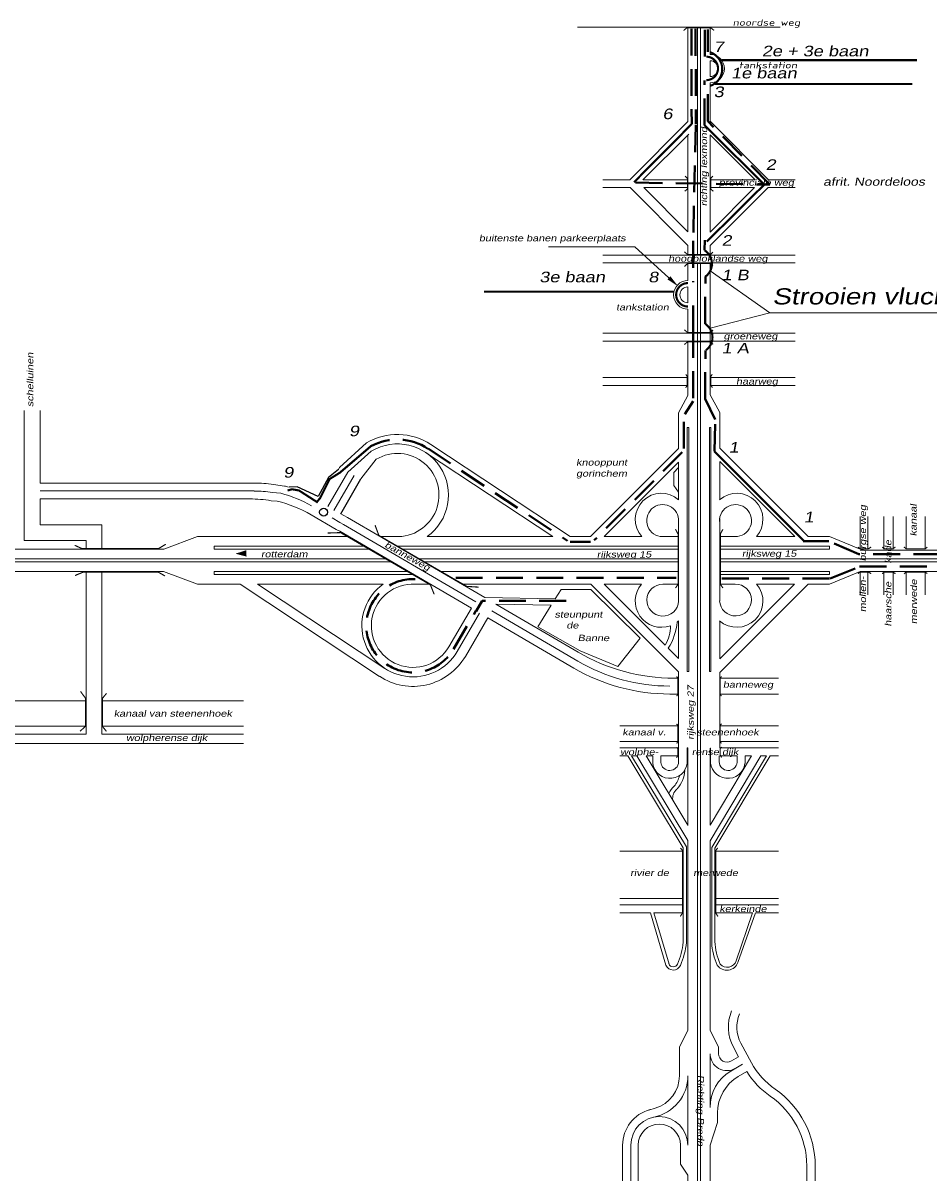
# Model space of a CAD drawing. Header units: metres. Extents: x 534 to 2631, y -2348 to -1484.
# Tile 5 of 10: x 1684 to 1898, y -1994 to -1720. Entities that reach past the tile are written whole.
import ezdxf

# ---------------------------------------------------------------- set-up
doc = ezdxf.new("R2010")
doc.units = ezdxf.units.M
for name, pattern in [('135-8$0$DASHDOT', [25.4, 12.7, -6.35, 0, -6.35]), ('DASHDOT', [1, 0.5, -0.25, 0, -0.25]), ('DASHED', [19.05, 12.7, -6.35])]:
    doc.linetypes.add(name, pattern=pattern)
doc.layers.get('0').update_dxf_attribs({"lineweight": 0})
for name, color, linetype, lineweight in [('135-8$0$STROOI', 7, 'Continuous', 0), ('135-8$0$TEXT', 178, 'Continuous', 0), ('ROUTE7RIJDEN', 10, 'DASHED', 40), ('ROUTE7STROOIEN', 90, 'Continuous', 0), ('ROUTE7TEXT', 4, 'DASHDOT', 0), ('STROOI', 7, 'Continuous', 0), ('Text', 7, 'Continuous', 0)]:
    doc.layers.add(name, color=color, linetype=linetype, lineweight=lineweight)
doc.styles.add('135-8$0$ISO25', font='ISO9.SHX', dxfattribs={"width": 1.5, "oblique": 10})
doc.styles.add('ISO25', font='ARIALN.TTF', dxfattribs={"width": 1.5, "oblique": 10})

msp = doc.modelspace()

# ---------------------------------------------------------------- linework, layer by layer
for p, q in [((1846.18, -1779.09), (1860.28, -1789.01)), ((1860.28, -1789.01), (1846.18, -1792.63)), ((1860.28, -1789.01), (1998.13, -1789.01))]:
    msp.add_line(p, q)
at = {"color": 0, "ltscale": 0.5}
for p, q in [((1764.91, -1819.76), (1758.56, -1825.57)), ((1760.54, -1826.65), (1766.05, -1821.7)), ((1767.2, -1823.64), (1763.57, -1828.3)), ((1742.66, -1831.47), (1744.7, -1831.69)), ((1742.92, -1829.61), (1745.54, -1829.97)), ((1742.38, -1833.44), (1743.79, -1833.53)), ((1759.58, -1836.96), (1760.4, -1837.38)), ((1758.65, -1838.59), (1759.5, -1839.03)), ((1757.73, -1840.22), (1758.59, -1840.67))]:
    msp.add_line(p, q, dxfattribs=at)
at = {"lineweight": -3, "ltscale": 0.5}
for p, q in [((1758.27, -1826.05), (1755.91, -1827.95)), ((1755.91, -1827.95), (1753.48, -1832.48)), ((1758.84, -1836.53), (1763.57, -1828.3)), ((1748.55, -1830.18), (1746.65, -1830.25)), ((1753.48, -1832.48), (1748.55, -1830.18))]:
    msp.add_line(p, q, dxfattribs=at)
msp.add_circle((1754.79, -1836.15), 0.94, dxfattribs=at)
at = {"layer": '135-8$0$STROOI', "color": 7}
for p, q in [((1862.75, -1721.43), (1814.82, -1721.43)), ((1840.92, -1741.79), (1840.92, -1721.43)), ((1843.17, -1741.76), (1843.17, -1721.43)), ((1843.92, -1741.75), (1843.92, -1721.43)), ((1846.17, -1727.89), (1846.17, -1721.43)), ((1846.16, -1727.19), (1846.16, -1723.44)), ((1846.17, -1727.89), (1846.17, -1727.38)), ((1846.17, -1733.14), (1846.17, -1729.39)), ((1846.17, -1741.73), (1846.17, -1734.64))]:
    msp.add_line(p, q, dxfattribs=at)
msp.add_lwpolyline([(1847.11, -1722.22, 0.263, 0.263, 0), (1846.32, -1721.59, 0.263, 0.263, 0), (1840.68, -1721.59, 0.263, 0.263, 0), (1839.89, -1722.25, 0.263, 0.263, 0)], format="xyseb", dxfattribs=at)
for radius in [3.38, 1.88]:
    msp.add_arc((1846.16, -1731.26), radius, 270, 90, dxfattribs=at)
at = {"layer": 'ROUTE7RIJDEN', "ltscale": 0.5}
for p, q in [((1841.73, -1721.82), (1841.81, -1744.37)), ((1842.73, -1721.84), (1842.8, -1744.38)), ((1844.89, -1728.4), (1844.89, -1721.94)), ((1845.65, -1727.27), (1845.65, -1721.98)), ((1844.82, -1744.64), (1844.82, -1734.06)), ((1845.6, -1743.66), (1845.6, -1735.46)), ((1860.32, -1758.67), (1845.6, -1743.66)), ((1842.8, -1744.63), (1842.16, -1771.98)), ((1828.53, -1758.22), (1860.32, -1758.67)), ((1842.16, -1771.98), (1842.16, -1781.77)), ((1844.87, -1774.22), (1844.89, -1771.83)), ((1845, -1791.61), (1845.05, -1780.44)), ((1842.16, -1787.29), (1842.16, -1793.28)), ((1842.16, -1793.28), (1842.16, -1809.91)), ((1845.01, -1809.38), (1845.05, -1797.94)), ((1847.36, -1814.2), (1845.01, -1809.38)), ((1842.16, -1809.91), (1840.16, -1812.96)), ((1839.93, -1821.13), (1839.93, -1812.62)), ((1847.24, -1821.71), (1847.36, -1814.2)), ((1779.47, -1821.13), (1812.44, -1842.93)), ((1839.58, -1821.98), (1818.77, -1842.78)), ((1817.92, -1843.13), (1813.1, -1843.13)), ((1874.27, -1843.02), (1868.16, -1843.02)), ((1881.33, -1846.07), (1874.27, -1843.02)), ((1910.13, -1846.07), (1881.33, -1846.07)), ((1874.59, -1851.82), (1881.53, -1849.01)), ((1881.53, -1849.01), (1911.65, -1849.01)), ((1786.04, -1851.71), (1838.11, -1851.71)), ((1848.97, -1851.82), (1874.59, -1851.82)), ((1792.27, -1857.11), (1790.86, -1859.58)), ((1812.13, -1857.11), (1792.27, -1857.11)), ((1785.46, -1868.58), (1790.78, -1859.48))]:
    msp.add_line(p, q, dxfattribs=at)
for centre, radius, start, end in [((1772.22, -1832.1), 13.14, 56.5366, 118.3634), ((1775.92, -1863.01), 11.04, 87.2947, 329.7026)]:
    msp.add_arc(centre, radius, start, end, dxfattribs=at)
at = {"layer": 'ROUTE7STROOIEN', "ltscale": 0.5, "const_width": 0.5}
for points in [[(1846.16, -1735.34, 0.721672), (1846.16, -1727.38, 1)], [(1845.26, -1733.98, 1), (1845.26, -1728.43, 1)], [(1844.87, -1774.22, -0.525977), (1845.05, -1780.44, 1)], [(1840.92, -1781.97, 1), (1840.92, -1787.52, 1)], [(1845, -1791.61, -0.525977), (1845.18, -1797.83, 1)]]:
    msp.add_lwpolyline(points, format="xyb", dxfattribs=at)
for points in [[(1841.81, -1744.37), (1828.18, -1758.11)], [(1845.36, -1772.18), (1858.99, -1758.67), (1844.82, -1744.64)], [(1765.98, -1820.53), (1758.63, -1826.81), (1756.21, -1828.31), (1753.95, -1832.83), (1753.2, -1833.74), (1748.98, -1831.03), (1747.32, -1830.73), (1746.27, -1831.03)], [(1868.28, -1842.88), (1847.12, -1821.74)]]:
    msp.add_lwpolyline(points, dxfattribs=at)
at = {"layer": 'ROUTE7TEXT', "linetype": '135-8$0$DASHDOT', "const_width": 0.5}
for points in [[(1848.87, -1729.26), (1895.1, -1729.26)], [(1847.29, -1734.89), (1893.97, -1734.89)], [(1837.6, -1784.01), (1792.72, -1784.01)]]:
    msp.add_lwpolyline(points, dxfattribs=at)
at = {"layer": 'STROOI', "color": 7}
for p, q in [((1840.92, -1743.75), (1827.19, -1757.52)), ((1840.92, -1743.75), (1840.92, -1741.79)), ((1843.17, -1775.33), (1843.17, -1741.79)), ((1843.93, -1775.33), (1843.93, -1741.79)), ((1846.18, -1743.69), (1846.18, -1741.79)), ((1846.18, -1743.69), (1859.97, -1757.52)), ((1840.92, -1769.87), (1840.92, -1746.94)), ((1846.18, -1769.93), (1846.18, -1746.88)), ((1846.18, -1746.88), (1856.79, -1757.52)), ((1827.19, -1757.52), (1820.84, -1757.52)), ((1840.92, -1757.52), (1830.37, -1757.52)), ((1856.79, -1757.52), (1846.18, -1757.52)), ((1866.27, -1757.52), (1859.97, -1757.52)), ((1827.3, -1759.39), (1820.84, -1759.39)), ((1840.92, -1773.06), (1827.3, -1759.39)), ((1840.92, -1769.87), (1830.48, -1759.39)), ((1840.92, -1759.39), (1830.48, -1759.39)), ((1846.18, -1773.12), (1859.86, -1759.39)), ((1846.18, -1769.93), (1856.68, -1759.39)), ((1856.68, -1759.39), (1846.18, -1759.39)), ((1866.27, -1759.39), (1859.86, -1759.39)), ((1840.92, -1775.33), (1840.92, -1773.06)), ((1846.18, -1775.33), (1846.18, -1773.12)), ((1866.27, -1775.33), (1820.84, -1775.33)), ((1866.27, -1777.2), (1820.84, -1777.2)), ((1840.92, -1781.37), (1840.92, -1777.2)), ((1840.92, -1781.37), (1840.92, -1777.2)), ((1843.17, -1793.83), (1843.17, -1777.2)), ((1843.17, -1790.02), (1843.17, -1777.2)), ((1843.93, -1793.83), (1843.93, -1777.2)), ((1843.93, -1790.02), (1843.93, -1777.2)), ((1846.18, -1793.83), (1846.18, -1777.2)), ((1840.92, -1786.62), (1840.92, -1782.87)), ((1840.92, -1786.62), (1840.92, -1782.87)), ((1840.92, -1786.62), (1840.92, -1782.87)), ((1840.92, -1793.83), (1840.92, -1788.12)), ((1840.92, -1790.02), (1840.92, -1788.12)), ((1843.17, -1798.65), (1843.17, -1791.9)), ((1843.93, -1798.65), (1843.93, -1791.9)), ((1846.18, -1798.65), (1846.18, -1791.9)), ((1866.27, -1793.83), (1820.84, -1793.83)), ((1866.27, -1795.7), (1820.84, -1795.7)), ((1840.92, -1808.53), (1840.92, -1795.7)), ((1843.17, -1930.91), (1843.17, -1795.7)), ((1843.93, -1930.91), (1843.93, -1795.7)), ((1846.18, -1808.39), (1846.18, -1795.7)), ((1840.92, -1804.34), (1820.84, -1804.34)), ((1840.92, -1806.22), (1820.84, -1806.22)), ((1866.27, -1804.34), (1846.18, -1804.34)), ((1866.27, -1806.22), (1846.19, -1806.22)), ((1838.73, -1812.62), (1840.92, -1808.53)), ((1848.43, -1812.61), (1846.18, -1808.39)), ((1683.98, -1842.87), (1683.98, -1812.14)), ((1687.73, -1829.27), (1687.73, -1812.14)), ((1838.73, -1821.13), (1838.73, -1812.62)), ((1848.43, -1821.01), (1848.43, -1812.6)), ((1840.73, -1873.83), (1840.73, -1816.13)), ((1841.11, -1816.13), (1840.73, -1816.13)), ((1841.11, -1873.83), (1841.11, -1816.13)), ((1845.99, -1873.83), (1845.99, -1816.13)), ((1846.36, -1816.13), (1845.99, -1816.13)), ((1846.36, -1873.83), (1846.36, -1816.13)), ((1780.13, -1820.13), (1813.1, -1841.93)), ((1778.89, -1822.01), (1809.02, -1841.93)), ((1838.73, -1821.13), (1817.92, -1841.93)), ((1848.43, -1821.01), (1869.37, -1841.93)), ((1758.56, -1825.57), (1758.3, -1826.03)), ((1838.73, -1824.31), (1821.1, -1841.93)), ((1838.73, -1825.6), (1837.6, -1826.75)), ((1838.73, -1833.23), (1838.73, -1824.31)), ((1848.43, -1833.21), (1848.43, -1824.19)), ((1848.43, -1824.19), (1866.18, -1841.93)), ((1760.54, -1826.65), (1755.79, -1834.77)), ((1762.03, -1827.46), (1757.2, -1835.73)), ((1837.6, -1826.75), (1837.6, -1829.83)), ((1687.73, -1829.27), (1738.39, -1829.27)), ((1687.73, -1831.14), (1738.39, -1831.14)), ((1837.6, -1829.83), (1838.73, -1831.43)), ((1687.73, -1833.02), (1737.37, -1833.02)), ((1687.73, -1839.12), (1687.73, -1833.02)), ((1757.73, -1840.22), (1751.84, -1836.78)), ((1759.58, -1836.96), (1758.84, -1836.53)), ((1702.37, -1839.12), (1687.73, -1839.12)), ((1702.37, -1844.93), (1702.37, -1839.12)), ((1758.65, -1838.59), (1756.8, -1837.51)), ((1790.81, -1857.32), (1759.5, -1839.03)), ((1792.87, -1856.36), (1760.4, -1837.38)), ((1838.73, -1857.2), (1838.73, -1837.93)), ((1848.43, -1857.15), (1848.43, -1837.65)), ((1881.61, -1844.93), (1881.61, -1837.2)), ((1883.49, -1844.93), (1883.49, -1837.2)), ((1887.24, -1844.93), (1887.24, -1837.2)), ((1889.49, -1844.93), (1889.49, -1837.2)), ((1892.49, -1844.93), (1892.49, -1837.2)), ((1897, -1844.93), (1897, -1837.2)), ((1724.96, -1841.93), (1716.98, -1844.93)), ((1760.74, -1841.93), (1724.96, -1841.93)), ((1789.74, -1858.87), (1758.59, -1840.67)), ((1772.68, -1841.93), (1768.18, -1841.93)), ((1809.02, -1841.93), (1779.26, -1841.93)), ((1817.92, -1841.93), (1813.1, -1841.93)), ((1830.02, -1841.93), (1821.1, -1841.93)), ((1834.95, -1841.93), (1838.73, -1841.93)), ((1848.43, -1841.93), (1852.1, -1841.93)), ((1866.18, -1841.93), (1857.11, -1841.93)), ((1874.38, -1841.93), (1869.37, -1841.93)), ((1874.38, -1841.93), (1881.61, -1844.93)), ((1716.98, -1844.93), (1659.3, -1844.93)), ((1698.62, -1842.87), (1683.98, -1842.87)), ((1698.62, -1844.93), (1698.62, -1842.87)), ((1764.59, -1844.18), (1728.9, -1844.18)), ((1728.9, -1844.93), (1728.9, -1844.18)), ((1765.88, -1844.93), (1728.9, -1844.93)), ((1838.73, -1844.18), (1772.03, -1844.18)), ((1838.73, -1844.93), (1773.32, -1844.93)), ((1874.38, -1844.18), (1848.43, -1844.18)), ((1874.38, -1844.93), (1848.43, -1844.93)), ((1874.38, -1844.93), (1874.38, -1844.18)), ((1909.84, -1845.1), (1881.61, -1845.1)), ((1769.73, -1847.18), (1650.67, -1847.18)), ((1771.01, -1847.93), (1650.67, -1847.93)), ((1838.73, -1847.18), (1777.17, -1847.18)), ((1838.73, -1847.93), (1778.45, -1847.93)), ((1912.24, -1847.18), (1848.43, -1847.18)), ((1912.24, -1847.93), (1848.43, -1847.93)), ((1716.96, -1850.18), (1650.67, -1850.18)), ((1698.62, -1888.62), (1698.62, -1850.18)), ((1698.62, -1850.93), (1698.62, -1850.18)), ((1702.37, -1888.62), (1702.37, -1850.18)), ((1724.95, -1853.18), (1716.96, -1850.18)), ((1774.87, -1850.18), (1728.9, -1850.18)), ((1728.9, -1850.93), (1728.9, -1850.18)), ((1838.73, -1850.18), (1782.31, -1850.18)), ((1874.38, -1850.18), (1848.43, -1850.18)), ((1874.38, -1850.93), (1874.38, -1850.18)), ((1874.38, -1853.18), (1881.61, -1850.18)), ((1912.38, -1850.18), (1881.61, -1850.18)), ((1881.61, -1855.71), (1881.61, -1850.18)), ((1883.49, -1855.71), (1883.49, -1850.18)), ((1887.24, -1855.71), (1887.24, -1850.18)), ((1889.49, -1855.71), (1889.49, -1850.18)), ((1892.49, -1855.71), (1892.49, -1850.18)), ((1897, -1855.71), (1897, -1850.18)), ((1735.04, -1853.18), (1724.95, -1853.18)), ((1776.15, -1850.93), (1728.9, -1850.93)), ((1768.02, -1874.98), (1735.04, -1853.18)), ((1769.26, -1873.1), (1739.13, -1853.18)), ((1768.88, -1853.18), (1739.13, -1853.18)), ((1780.01, -1853.18), (1776.39, -1853.18)), ((1817.97, -1853.18), (1787.44, -1853.18)), ((1838.73, -1873.93), (1817.97, -1853.18)), ((1829.97, -1853.18), (1821.15, -1853.18)), ((1835.55, -1867.57), (1821.15, -1853.18)), ((1835.01, -1853.18), (1838.73, -1853.18)), ((1874.38, -1850.93), (1848.43, -1850.93)), ((1848.43, -1874.06), (1869.32, -1853.18)), ((1848.43, -1870.87), (1866.13, -1853.18)), ((1848.43, -1853.18), (1852.13, -1853.18)), ((1866.13, -1853.18), (1857.16, -1853.18)), ((1874.38, -1853.18), (1869.32, -1853.18)), ((1810.99, -1854.43), (1809.55, -1856.65)), ((1811.51, -1854.43), (1810.99, -1854.43)), ((1817.96, -1854.43), (1811.51, -1854.43)), ((1829.66, -1865.95), (1817.96, -1854.43)), ((1784.42, -1867.98), (1789.74, -1858.87)), ((1809.55, -1856.65), (1792.87, -1856.36)), ((1814.95, -1869.26), (1795.52, -1857.9)), ((1808.57, -1858.13), (1795.52, -1857.9)), ((1797.6, -1859.12), (1795.52, -1857.9)), ((1808.57, -1858.13), (1805.4, -1863.29)), ((1786.36, -1869.11), (1791.68, -1860.01)), ((1788.31, -1870.25), (1793.63, -1861.14)), ((1813.94, -1873.01), (1793.63, -1861.14)), ((1814.88, -1871.39), (1794.57, -1859.52)), ((1805.4, -1863.29), (1815.46, -1868.96)), ((1838.73, -1870.75), (1838.73, -1861.82)), ((1848.43, -1870.87), (1848.43, -1861.85)), ((1824.32, -1872.65), (1829.66, -1865.95)), ((1815.46, -1868.96), (1824.32, -1872.65)), ((1838.73, -1870.75), (1836.27, -1868.3)), ((1838.73, -1875.41), (1837.67, -1875.41)), ((1838.73, -1893.79), (1838.73, -1873.93)), ((1841.11, -1873.83), (1840.73, -1873.83)), ((1846.36, -1873.83), (1845.99, -1873.83)), ((1848.43, -1891.92), (1848.43, -1874.06)), ((1862.31, -1875.41), (1848.43, -1875.41)), ((1698.62, -1880.75), (1681.18, -1880.75)), ((1735.87, -1880.75), (1702.37, -1880.75)), ((1838.73, -1879.16), (1836.65, -1879.16)), ((1862.31, -1879.16), (1848.43, -1879.16)), ((1698.62, -1886.75), (1681.18, -1886.75)), ((1698.62, -1888.62), (1681.18, -1888.62)), ((1735.87, -1886.75), (1702.37, -1886.75)), ((1735.87, -1888.62), (1702.37, -1888.62)), ((1838.73, -1886.66), (1824.79, -1886.66)), ((1862.31, -1886.66), (1848.43, -1886.66)), ((1735.87, -1890.87), (1681.18, -1890.87)), ((1838.73, -1890.42), (1824.79, -1890.42)), ((1862.31, -1890.42), (1848.43, -1890.42)), ((1838.73, -1891.92), (1824.79, -1891.92)), ((1826.68, -1893.79), (1824.79, -1893.79)), ((1839.8, -1915.54), (1826.68, -1893.79)), ((1840.55, -1915.33), (1827.56, -1893.79)), ((1828.87, -1893.79), (1827.56, -1893.79)), ((1840.92, -1913.77), (1828.87, -1893.79)), ((1840.92, -1910.14), (1831.06, -1893.79)), ((1832.64, -1893.79), (1831.06, -1893.79)), ((1832.64, -1895.55), (1832.64, -1893.79)), ((1834.5, -1895.31), (1834.51, -1893.79)), ((1838.73, -1893.79), (1834.51, -1893.79)), ((1838.73, -1895.21), (1838.73, -1893.79)), ((1840.77, -1891.92), (1840.92, -1891.92)), ((1840.77, -1894.66), (1840.77, -1891.92)), ((1840.92, -1910.24), (1840.92, -1891.92)), ((1846.18, -1910.19), (1846.18, -1891.93)), ((1846.28, -1891.93), (1846.18, -1891.93)), ((1846.18, -1913.85), (1858.16, -1893.79)), ((1846.18, -1910.19), (1855.98, -1893.79)), ((1846.28, -1894.66), (1846.28, -1891.93)), ((1846.55, -1915.42), (1859.47, -1893.79)), ((1847.3, -1915.63), (1860.35, -1893.79)), ((1848.33, -1895.21), (1848.33, -1893.79)), ((1862.31, -1891.92), (1848.43, -1891.92)), ((1852.55, -1893.79), (1848.43, -1893.79)), ((1852.56, -1895.31), (1852.55, -1893.79)), ((1854.42, -1895.55), (1854.42, -1893.79)), ((1855.98, -1893.79), (1854.42, -1893.79)), ((1859.47, -1893.79), (1858.16, -1893.79)), ((1862.31, -1893.79), (1860.35, -1893.79)), ((1840.92, -1953.51), (1840.92, -1913.77)), ((1839.8, -1916.31), (1824.79, -1916.31)), ((1839.8, -1937.87), (1839.8, -1915.54)), ((1840.55, -1915.36), (1840.55, -1915.33)), ((1840.55, -1937.93), (1840.55, -1915.36)), ((1846.18, -1953.51), (1846.18, -1913.85)), ((1846.55, -1915.44), (1846.55, -1915.42)), ((1846.55, -1938.21), (1846.55, -1915.44)), ((1847.3, -1937.76), (1847.3, -1915.62)), ((1862.31, -1916.31), (1847.3, -1916.31)), ((1839.8, -1927.54), (1824.79, -1927.54)), ((1839.8, -1929.04), (1824.79, -1929.04)), ((1862.31, -1927.54), (1847.3, -1927.54)), ((1862.31, -1929.04), (1847.3, -1929.04)), ((1832.05, -1930.91), (1824.79, -1930.91)), ((1835.73, -1943.28), (1832.05, -1930.91)), ((1839.8, -1930.91), (1832.83, -1930.91)), ((1836.45, -1943.07), (1832.83, -1930.91)), ((1843.17, -1994.29), (1843.17, -1930.91)), ((1843.92, -1994.29), (1843.92, -1930.91)), ((1856.18, -1930.91), (1847.3, -1930.91)), ((1856.18, -1930.91), (1852.33, -1942.27)), ((1856.92, -1930.92), (1852.76, -1942.62)), ((1862.31, -1930.91), (1856.97, -1930.91)), ((1840.92, -1958.72), (1840.92, -1944.4)), ((1846.17, -1958.72), (1846.17, -1944.4)), ((1838.93, -1962.58), (1840.92, -1958.72)), ((1848.17, -1962.58), (1846.17, -1958.72)), ((1838.92, -1969.42), (1838.93, -1962.58)), ((1848.17, -1964.22), (1848.17, -1962.58)), ((1851.68, -1962.7), (1852.88, -1964.93)), ((1853.44, -1961.75), (1855.93, -1966.36)), ((1846.17, -1976.93), (1846.17, -1964.22)), ((1851.19, -1965.94), (1852.88, -1964.93)), ((1851.08, -1968.33), (1853.84, -1966.7)), ((1852.83, -1969.62), (1854.82, -1968.44)), ((1840.92, -1985.85), (1840.92, -1969.42)), ((1833.2, -1977.09), (1831.69, -1977.54)), ((1847.92, -1980.48), (1847.92, -1978.22)), ((1846.17, -1985.85), (1847.92, -1980.48)), ((1825.48, -1985.85), (1825.48, -1994.29)), ((1827.41, -1985.85), (1827.41, -1994.29)), ((1829.16, -1985.85), (1829.16, -1994.29)), ((1839.16, -1985.85), (1839.16, -1990.39)), ((1846.17, -1994.29), (1846.17, -1985.85)), ((1840.92, -1992.96), (1839.16, -1990.38)), ((1840.92, -1994.29), (1840.92, -1992.96)), ((1869.02, -1990.71), (1869.02, -1994.29)), ((1871.02, -1990.71), (1871.02, -1994.29))]:
    msp.add_line(p, q, dxfattribs=at)
at = {"layer": 'STROOI', "ltscale": 0.5}
msp.add_line((1830.29, -1757.52), (1841.1, -1746.72), dxfattribs=at)
at = {"layer": 'STROOI', "color": 7, "const_width": 0.263}
for points in [[(1840.16, -1760.27), (1840.8, -1759.73), (1840.8, -1757.19), (1840.25, -1756.65)], [(1846.93, -1760.27), (1846.3, -1759.73), (1846.3, -1757.19), (1846.84, -1756.65)], [(1846.85, -1774.62), (1846.22, -1775.25), (1840.84, -1775.25), (1840.1, -1774.56)], [(1846.85, -1777.99), (1846.22, -1777.36), (1840.84, -1777.36), (1840.1, -1778.04)], [(1846.85, -1793.06), (1846.22, -1793.69), (1840.84, -1793.69), (1840.1, -1793.01)], [(1846.85, -1796.47), (1846.22, -1795.84), (1840.84, -1795.84), (1840.1, -1796.52)], [(1840.37, -1806.72), (1840.79, -1806.19), (1840.79, -1804.13), (1840.42, -1803.55)], [(1846.73, -1806.67), (1846.31, -1806.15), (1846.31, -1804.09), (1846.68, -1803.51)], [(1766.95, -1839.23), (1767.85, -1841.65), (1788.63, -1853.7), (1791.42, -1853.88)], [(1755.74, -1841.09), (1758.78, -1840.98), (1780.03, -1853.34), (1780.93, -1855.58)], [(1837.98, -1854.1), (1838.6, -1853.17), (1838.6, -1841.32), (1837.98, -1840.2)], [(1849.2, -1854.1), (1848.58, -1853.17), (1848.58, -1841.32), (1849.2, -1840.2)], [(1717.45, -1843.74), (1715.71, -1844.79), (1697.69, -1844.79), (1695.94, -1843.98)], [(1884.24, -1844.41), (1883.58, -1844.81), (1881.63, -1844.81), (1881.1, -1844.41)], [(1889.99, -1844.41), (1889.33, -1844.81), (1887.38, -1844.81), (1886.85, -1844.41)], [(1897.52, -1844.41), (1897.03, -1844.81), (1892.52, -1844.81), (1891.99, -1844.37)], [(1696.01, -1851.13), (1697.99, -1850.31), (1715.66, -1850.31), (1717.28, -1851.24)], [(1884.24, -1850.69), (1883.58, -1850.29), (1881.63, -1850.29), (1881.1, -1850.69)], [(1889.99, -1850.69), (1889.33, -1850.29), (1887.38, -1850.29), (1886.85, -1850.69)], [(1897.52, -1850.69), (1897.03, -1850.29), (1892.52, -1850.29), (1891.99, -1850.74)], [(1838.26, -1879.66), (1838.58, -1879.22), (1838.58, -1875.41), (1838.24, -1875.01)], [(1848.84, -1879.66), (1848.53, -1879.22), (1848.53, -1875.41), (1848.87, -1875.01)], [(1697.21, -1887.95), (1698.47, -1886.81), (1698.47, -1880.13), (1697.32, -1878.55)], [(1703.43, -1887.98), (1702.48, -1886.8), (1702.48, -1880.19), (1703.45, -1879.01)], [(1838.26, -1890.85), (1838.58, -1890.41), (1838.58, -1886.6), (1838.24, -1886.2)], [(1848.84, -1890.85), (1848.53, -1890.41), (1848.53, -1886.6), (1848.87, -1886.2)], [(1838.22, -1894.23), (1838.59, -1893.63), (1838.59, -1892.16), (1838.24, -1891.72)], [(1848.9, -1894.18), (1848.53, -1893.58), (1848.53, -1892.11), (1848.87, -1891.66)], [(1839.11, -1931.76), (1839.62, -1931.02), (1839.62, -1916.13), (1839.16, -1915.55)], [(1848.03, -1931.76), (1847.52, -1931.02), (1847.52, -1916.13), (1847.97, -1915.55)]]:
    msp.add_lwpolyline(points, dxfattribs=at)
at = {"layer": 'STROOI', "color": 7}
for centre, radius, start, end in [((1840.92, -1784.75), 3.38, 90, 270), ((1840.92, -1784.75), 1.88, 90, 270), ((1772.22, -1832.1), 14.34, 56.5366, 120.6567), ((1772.22, -1832.1), 12.09, 305.6205, 120.665), ((1772.22, -1832.1), 9.84, 267.2947, 120.6771), ((1738.39, -1859.27), 30, 81.3135, 90), ((1738.39, -1859.27), 28.12, 81.2692, 90), ((1737.72, -1858.93), 30, 73.0034, 74.8982), ((1737.37, -1863.02), 30, 80.384, 90), ((1736.7, -1862.68), 30, 59.7026, 76.3279), ((1737.72, -1858.93), 28.12, 59.7026, 75.6406), ((1834.64, -1837.85), 6.17, 48.4534, 221.4425), ((1834.95, -1838.14), 3.79, 356.782, 269.899), ((1852.18, -1838.14), 3.79, 268.7308, 183.1998), ((1852.49, -1837.85), 6.17, 318.5575, 131.2153), ((1775.92, -1863.01), 12.09, 125.6205, 329.7026), ((1775.92, -1863.01), 9.84, 87.2947, 329.7026), ((1834.64, -1857.21), 6.17, 139.255, 290.2054), ((1834.97, -1856.95), 3.77, 89.4915, 356.1597), ((1852.49, -1857.21), 6.17, 228.4534, 40.745), ((1852.18, -1856.94), 3.76, 182.1736, 90.8255), ((1828.62, -1863.28), 8.16, 328.2074, 1.9832), ((1825.78, -1861.33), 12.59, 326.3983, 356.3242), ((1834.64, -1857.21), 6.17, 306.9976, 311.5466), ((1837.67, -1830.38), 45.03, 239.7026, 270), ((1775.92, -1863.01), 14.34, 236.5366, 329.7026), ((1836.65, -1834.13), 43.15, 239.7026, 270), ((1836.65, -1834.13), 45.03, 239.7026, 270), ((1836.69, -1895.02), 4.09, 187.4727, 5.1183), ((1836.61, -1895.13), 2.12, 184.848, 357.8412), ((1832.62, -1896.69), 7.59, 319.5916, 355.7159), ((1850.36, -1895.02), 4.09, 174.8817, 352.5273), ((1850.44, -1895.13), 2.12, 182.1588, 355.152), ((1833.45, -1897.23), 5.61, 318.3446, 347.4208), ((1841.1, -1904.76), 5.14, 132.2951, 155.9084), ((1839.88, -1903.73), 2.57, 127.5199, 191.2848), ((1823.85, -1936.45), 16.01, 335.791, 354.9636), ((1823.76, -1936.42), 16.86, 335.8175, 354.8936), ((1860.71, -1937.31), 14.17, 182.4427, 205.0891), ((1860.51, -1937.38), 13.21, 181.277, 205.2574), ((1837.44, -1942.58), 1.85, 202.3888, 336.2962), ((1837.44, -1942.58), 1.1, 202.3888, 336.2962), ((1850.13, -1941.69), 2.79, 215.9426, 340.4423), ((1850.23, -1941.56), 2.22, 221.2614, 341.2879), ((1860.48, -1957.95), 10, 157.3403, 208.3469), ((1860.48, -1957.95), 8, 156.5175, 208.3469), ((1850.17, -1964.22), 4, 180, 300.6388), ((1850.17, -1964.22), 2, 180.057, 300.6388), ((1856.17, -1976.93), 10, 120.6388, 180), ((1871.77, -1957.81), 20, 212.0899, 235.3327), ((1871.77, -1957.81), 18, 208.3469, 235.3327), ((1830.92, -1969.42), 10, 281.132, 0), ((1830.92, -1969.42), 8, 286.5454, 359.943), ((1857.92, -1978.22), 10, 120.6388, 180), ((1849.02, -1990.71), 22, 0, 55.3327), ((1849.02, -1990.71), 20, 0, 55.3327), ((1834.16, -1985.85), 8.68, 104.6584, 180), ((1834.16, -1985.85), 6.75, 0, 180), ((1834.16, -1985.85), 5, 0, 180)]:
    msp.add_arc(centre, radius, start, end, dxfattribs=at)
at = {"layer": 'Text'}
for p, q in [((1828.36, -1773.36), (1807.97, -1773.36)), ((1836.43, -1780.73), (1828.36, -1773.36))]:
    msp.add_line(p, q, dxfattribs=at)
msp.add_lwpolyline([(1736.54, -1845.9, 1.5, 0, 0), (1733.93, -1845.97, 0, 0, 0)], format="xyseb", dxfattribs=at)
msp.add_solid([(1836.77, -1780.36), (1836.09, -1781.1), (1838.64, -1782.76)], dxfattribs=at)

# ---------------------------------------------------------------- texts
at = {"layer": '135-8$0$TEXT', "style": '135-8$0$ISO25', "oblique": 10, "width": 1.5}
for s, p in [('noordse weg', (1851.53, -1721.09)), ('tankstation', (1852.97, -1731.19))]:
    msp.add_text(s, height=1.5, dxfattribs=at).set_placement(p)
at = {"layer": 'ROUTE7TEXT', "ltscale": 0.5, "char_height": 2.5, "attachment_point": 1, "style": 'ISO25'}
for s, insert, width in [('7', (1847.01, -1724.85), 6.26), ('3', (1847.01, -1735.49), 6.05), ('6', (1834.9, -1740.7), 5.85), ('2', (1859.33, -1752.7), 5.01), ('2', (1848.89, -1770.64), 5.01), ('8', (1831.56, -1779.3), 6.26), ('1 B', (1848.89, -1778.81), 9.0288), ('1 A', (1848.89, -1796.11), 8.995), ('9', (1760.79, -1815.69), 6.26), ('1', (1850.56, -1819.57), 5.64), ('9', (1745.27, -1825.48), 6.26), ('1', (1868.31, -1836.05), 5.64)]:
    msp.add_mtext(s, dxfattribs=dict(at, insert=insert, width=width))
at = {"layer": 'ROUTE7TEXT', "linetype": '135-8$0$DASHDOT', "char_height": 2.5, "attachment_point": 1, "style": 'ISO25'}
for s, insert, width in [('2e + 3e baan', (1858.42, -1725.85), 26.61), ('1e baan', (1851.13, -1731.06), 27.06), ('3e baan', (1805.8, -1779.28), 22.55)]:
    msp.add_mtext(s, dxfattribs=dict(at, insert=insert, width=width))
at = {"layer": 'Text', "style": 'ISO25', "oblique": 10, "width": 1.5}
for s, rotation, p in [('richting lexmond', 90, (1845.46, -1763.81)), ('schelluinen', 90, (1686.15, -1811.28)), ('mollen-     burgse weg', 90, (1883.03, -1859.8)), ('kanaal', 90, (1894.99, -1841.84)), ('haarsche      kade', 90, (1889.03, -1863.19)), ('banneweg', 330.8716, (1769.08, -1844.3)), ('merwede', 90, (1895.06, -1862.63)), ('rijksweg 27', 90, (1842.32, -1889.98)), ('Richting Breda', 270, (1843.2, -1969.23))]:
    msp.add_text(s, height=1.5, rotation=rotation, dxfattribs=at).set_placement(p)
for s, height, p in [('provinciale weg', 1.5, (1848.24, -1758.94)), ('afrit. Noordeloos', 1.9086, (1872.92, -1758.94)), ('buitenste banen parkeerplaats', 1.5, (1791.53, -1772.1)), ('hoogbloklandse weg', 1.5, (1836.27, -1776.92)), ('Strooien vluchtstrook achter pijlers viaduckten', 3.8172, (1860.88, -1787.02)), ('tankstation', 1.5, (1823.95, -1788.44)), ('groeneweg', 1.5, (1849.36, -1795.28)), ('haarweg', 1.5, (1852.31, -1805.96)), ('gorinchem', 1.5, (1814.5, -1827.74)), ('knooppunt', 1.5, (1814.5, -1825.12)), ('rotterdam', 1.5, (1739.99, -1846.83)), ('rijksweg 15', 1.5, (1819.39, -1846.88)), ('rijksweg 15', 1.5, (1853.7, -1846.68)), ('steunpunt', 1.5, (1809.38, -1861.08)), ('   de ', 1.5, (1810.05, -1863.66)), ('  Banne', 1.5, (1813.44, -1866.65)), ('banneweg', 1.5, (1849.21, -1877.67)), ('kanaal van steenenhoek', 1.5, (1705.19, -1884.51)), ('wolpherense dijk', 1.5, (1708.07, -1890.27)), ('kanaal v.          steenenhoek', 1.5, (1825.43, -1888.95)), ('wolphe-           rense dijk', 1.5, (1824.92, -1893.61)), ('rivier de        merwede', 1.5, (1827.28, -1922.2)), ('kerkeinde', 1.5, (1848.37, -1930.72))]:
    msp.add_text(s, height=height, dxfattribs=at).set_placement(p)

doc.saveas('drawing.dxf')
